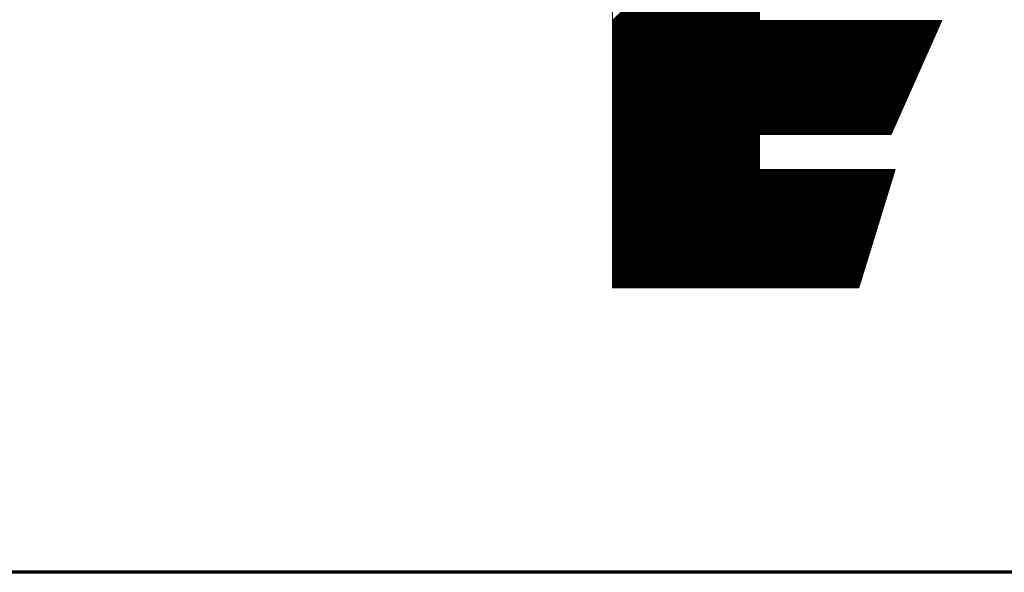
# Model space of a CAD drawing. Header units: inches. Extents: x 0.2 to 29.5, y 0.6 to 18.6.
# Tile 5 of 21: x 22.359 to 23.385, y 1.085 to 1.661. Entities that reach past the tile are written whole.
import ezdxf

# ---------------------------------------------------------------- set-up
doc = ezdxf.new("R2010")
doc.units = ezdxf.units.IN
doc.header["$LTSCALE"] = 1.75
doc.header["$MEASUREMENT"] = 0
doc.layers.add('Border (ANSI)', color=7, linetype='Continuous', lineweight=70)
doc.layers.add('Title (ANSI)', color=7, linetype='Continuous', lineweight=50)
doc.layers.add('FORMAT', color=5, linetype='Continuous', lineweight=25, true_color=0x0000ff)
doc.styles.add('Text Style107', font='arialbd.ttf')
doc.styles.add('Text Style117', font='arialbd.ttf')
doc.styles.add('Text Style47', font='ARIALN.TTF')
doc.styles.add('Text Style50', font='arial.ttf')
doc.styles.add('Text Style55', font='arial.ttf')
doc.styles.add('Text Style59', font='arial.ttf')

# ---------------------------------------------------------------- blocks, each defined once
blk = doc.blocks.new('Borders Default Border')
at = {"layer": 'Border (ANSI)', "flags": 128}
blk.add_lwpolyline([(0.38, 0.62), (0.38, 10.38), (16.62, 10.38), (16.62, 0.62), (0.38, 0.62)], dxfattribs=at)
blk = doc.blocks.new('Title Blocks ICD TITLE BLOCK MM CUSTOMER')
at = {"layer": 'FORMAT', "color": 7, "linetype": 'Continuous', "lineweight": 5}
for p, q in [((7.77071, 7.6129), (7.77071, 7.36144)), ((7.77071, 7.52061), (7.863, 7.6129)), ((7.77071, 7.52003), (7.86358, 7.6129)), ((7.77071, 7.51946), (7.86416, 7.6129)), ((7.77071, 7.51888), (7.86473, 7.6129)), ((7.77071, 7.5183), (7.86531, 7.6129)), ((7.77071, 7.51773), (7.86589, 7.6129)), ((7.77071, 7.51715), (7.86646, 7.6129)), ((7.77071, 7.51657), (7.86704, 7.6129)), ((7.77071, 7.516), (7.86762, 7.6129)), ((7.77071, 7.51542), (7.86819, 7.6129)), ((7.77071, 7.51484), (7.86877, 7.6129)), ((7.77071, 7.51427), (7.86935, 7.6129)), ((7.77071, 7.51369), (7.86992, 7.6129)), ((7.77071, 7.51311), (7.8705, 7.6129)), ((7.77071, 7.51253), (7.87108, 7.6129)), ((7.77071, 7.51196), (7.87165, 7.6129)), ((7.77071, 7.51138), (7.87223, 7.6129)), ((7.77071, 7.5108), (7.87281, 7.6129)), ((7.77071, 7.51023), (7.87338, 7.6129)), ((7.77071, 7.50965), (7.87396, 7.6129)), ((7.77071, 7.50907), (7.87454, 7.6129)), ((7.77071, 7.5085), (7.87511, 7.6129)), ((7.77071, 7.50792), (7.87569, 7.6129)), ((7.77071, 7.50734), (7.87627, 7.6129)), ((7.77071, 7.50677), (7.87685, 7.6129)), ((7.77071, 7.50619), (7.87742, 7.6129)), ((7.77071, 7.50561), (7.878, 7.6129)), ((7.77071, 7.50504), (7.87858, 7.6129)), ((7.77071, 7.50446), (7.87915, 7.6129)), ((7.77071, 7.50388), (7.87973, 7.6129)), ((7.77071, 7.50331), (7.88031, 7.6129)), ((7.77071, 7.50273), (7.88088, 7.6129)), ((7.77071, 7.50215), (7.88146, 7.6129)), ((7.77071, 7.50158), (7.88204, 7.6129)), ((7.77071, 7.501), (7.88261, 7.6129)), ((7.77071, 7.50042), (7.88319, 7.6129)), ((7.77071, 7.49985), (7.88377, 7.6129)), ((7.77071, 7.49927), (7.88434, 7.6129)), ((7.77071, 7.49869), (7.88492, 7.6129)), ((7.77071, 7.49811), (7.8855, 7.6129)), ((7.77071, 7.49754), (7.88607, 7.6129)), ((7.77071, 7.49696), (7.88665, 7.6129)), ((7.77071, 7.49638), (7.88723, 7.6129)), ((7.77071, 7.49581), (7.8878, 7.6129)), ((7.77071, 7.49523), (7.88838, 7.6129)), ((7.77071, 7.49465), (7.88896, 7.6129)), ((7.77071, 7.49408), (7.88954, 7.6129)), ((7.77071, 7.4935), (7.89011, 7.6129)), ((7.77071, 7.49292), (7.89069, 7.6129)), ((7.77071, 7.49235), (7.89127, 7.6129)), ((7.77071, 7.49177), (7.89184, 7.6129)), ((7.77071, 7.49119), (7.89242, 7.6129)), ((7.77071, 7.49062), (7.893, 7.6129)), ((7.77071, 7.49004), (7.89357, 7.6129)), ((7.77071, 7.48946), (7.89415, 7.6129)), ((7.77071, 7.48889), (7.89473, 7.6129)), ((7.77071, 7.48831), (7.8953, 7.6129)), ((7.77071, 7.48773), (7.89588, 7.6129)), ((7.77071, 7.48716), (7.89646, 7.6129)), ((7.77071, 7.48658), (7.89703, 7.6129)), ((7.77071, 7.486), (7.89761, 7.6129)), ((7.77071, 7.48542), (7.89819, 7.6129)), ((7.77071, 7.48485), (7.89876, 7.6129)), ((7.77071, 7.48427), (7.89934, 7.6129)), ((7.77071, 7.48369), (7.89992, 7.6129)), ((7.77071, 7.48312), (7.90049, 7.6129)), ((7.77071, 7.48254), (7.90107, 7.6129)), ((7.77071, 7.48196), (7.90165, 7.6129)), ((7.77071, 7.48139), (7.90222, 7.6129)), ((7.77071, 7.48081), (7.9028, 7.6129)), ((7.77071, 7.48023), (7.90338, 7.6129)), ((7.77071, 7.47966), (7.90396, 7.6129)), ((7.77071, 7.47908), (7.90453, 7.6129)), ((7.77071, 7.4785), (7.90511, 7.6129)), ((7.77071, 7.47793), (7.90569, 7.6129)), ((7.77071, 7.47735), (7.90626, 7.6129)), ((7.77071, 7.47677), (7.90684, 7.6129)), ((7.77071, 7.4762), (7.90742, 7.6129)), ((7.77071, 7.47562), (7.90799, 7.6129)), ((7.77071, 7.47504), (7.90857, 7.6129)), ((7.77071, 7.47447), (7.90915, 7.6129)), ((7.77071, 7.47389), (7.90972, 7.6129)), ((7.77071, 7.47331), (7.9103, 7.6129)), ((7.77071, 7.47274), (7.91088, 7.6129)), ((7.77071, 7.47216), (7.91145, 7.6129)), ((7.77071, 7.47158), (7.91203, 7.6129)), ((7.77071, 7.471), (7.91261, 7.6129)), ((7.77071, 7.47043), (7.91318, 7.6129)), ((7.77071, 7.46985), (7.91376, 7.6129)), ((7.77071, 7.46927), (7.91434, 7.6129)), ((7.77071, 7.4687), (7.91491, 7.6129)), ((7.77071, 7.46812), (7.91549, 7.6129)), ((7.77071, 7.46754), (7.91607, 7.6129)), ((7.77071, 7.46697), (7.91665, 7.6129)), ((7.77071, 7.46639), (7.91722, 7.6129)), ((7.77071, 7.46581), (7.9178, 7.6129)), ((7.77071, 7.46524), (7.91838, 7.6129)), ((7.77071, 7.46466), (7.91895, 7.6129)), ((7.77071, 7.46408), (7.91953, 7.6129)), ((7.77071, 7.46351), (7.92011, 7.6129)), ((7.77071, 7.46293), (7.92068, 7.6129)), ((7.77071, 7.46235), (7.92126, 7.6129)), ((7.77071, 7.46178), (7.92184, 7.6129)), ((7.77071, 7.4612), (7.92241, 7.6129)), ((7.77071, 7.46062), (7.92299, 7.6129)), ((7.77071, 7.46005), (7.92357, 7.6129)), ((7.77071, 7.45947), (7.92414, 7.6129)), ((7.77071, 7.45889), (7.92472, 7.6129)), ((7.77071, 7.45831), (7.9253, 7.6129)), ((7.77071, 7.45774), (7.92587, 7.6129)), ((7.77071, 7.45716), (7.92645, 7.6129)), ((7.77071, 7.45658), (7.92703, 7.6129)), ((7.77071, 7.45601), (7.9276, 7.6129)), ((7.77071, 7.45543), (7.92818, 7.6129)), ((7.77071, 7.45485), (7.92876, 7.6129)), ((7.77071, 7.45428), (7.92933, 7.6129)), ((7.77071, 7.4537), (7.92991, 7.6129)), ((7.77071, 7.45312), (7.93049, 7.6129)), ((7.77071, 7.45255), (7.93107, 7.6129)), ((7.77071, 7.45197), (7.85832, 7.53958)), ((7.77071, 7.45139), (7.85832, 7.539)), ((7.77071, 7.45082), (7.85832, 7.53843)), ((7.77071, 7.45024), (7.85832, 7.53785)), ((7.77071, 7.44966), (7.85832, 7.53727)), ((7.77071, 7.44909), (7.85832, 7.5367)), ((7.77071, 7.44851), (7.85832, 7.53612)), ((7.77071, 7.44793), (7.85832, 7.53554)), ((7.77071, 7.44736), (7.85832, 7.53497)), ((7.77071, 7.44678), (7.85832, 7.53439)), ((7.85832, 7.52065), (7.85832, 7.53999)), ((7.77071, 7.4462), (7.85832, 7.53381)), ((7.77071, 7.44563), (7.85832, 7.53324)), ((7.77071, 7.44505), (7.85832, 7.53266)), ((7.77071, 7.44447), (7.85832, 7.53208)), ((7.77071, 7.44389), (7.85832, 7.5315)), ((7.77071, 7.44332), (7.85832, 7.53093)), ((7.77071, 7.44274), (7.85832, 7.53035)), ((7.77071, 7.44216), (7.85832, 7.52977)), ((7.77071, 7.44159), (7.85832, 7.5292)), ((7.77071, 7.44101), (7.85832, 7.52862)), ((7.77071, 7.44043), (7.85832, 7.52804)), ((7.77071, 7.43986), (7.85832, 7.52747)), ((7.77071, 7.43928), (7.85832, 7.52689)), ((7.77071, 7.4387), (7.85832, 7.52631)), ((7.77071, 7.43813), (7.85832, 7.52574)), ((7.77071, 7.43755), (7.85832, 7.52516)), ((7.77071, 7.43697), (7.85832, 7.52458)), ((7.77071, 7.4364), (7.85832, 7.52401)), ((7.77071, 7.43582), (7.85832, 7.52343)), ((7.77071, 7.43524), (7.85832, 7.52285)), ((7.77071, 7.43467), (7.85832, 7.52228)), ((7.77071, 7.43409), (7.85832, 7.5217)), ((7.77071, 7.43351), (7.85832, 7.52112)), ((7.77071, 7.43294), (7.85842, 7.52065)), ((7.77071, 7.43236), (7.859, 7.52065)), ((7.77071, 7.43178), (7.85958, 7.52065)), ((7.77071, 7.4312), (7.86015, 7.52065)), ((7.77071, 7.43063), (7.86073, 7.52065)), ((7.77071, 7.43005), (7.86131, 7.52065)), ((7.77071, 7.42947), (7.86188, 7.52065)), ((7.77071, 7.4289), (7.86246, 7.52065)), ((7.77071, 7.42832), (7.86304, 7.52065)), ((7.77071, 7.42774), (7.86362, 7.52065)), ((7.77071, 7.42717), (7.86419, 7.52065)), ((7.77071, 7.42659), (7.86477, 7.52065)), ((7.77071, 7.42601), (7.86535, 7.52065)), ((7.77071, 7.42544), (7.86592, 7.52065)), ((7.77071, 7.42486), (7.8665, 7.52065)), ((7.77071, 7.42428), (7.86708, 7.52065)), ((7.77071, 7.42371), (7.86765, 7.52065)), ((7.77071, 7.42313), (7.86823, 7.52065)), ((7.77071, 7.42255), (7.86881, 7.52065)), ((7.77071, 7.42198), (7.86938, 7.52065)), ((7.77071, 7.4214), (7.86996, 7.52065)), ((7.77071, 7.42082), (7.87054, 7.52065)), ((7.77071, 7.42025), (7.87111, 7.52065)), ((7.77071, 7.41967), (7.87169, 7.52065)), ((7.77071, 7.41909), (7.87227, 7.52065)), ((7.77071, 7.41852), (7.87284, 7.52065)), ((7.77071, 7.41794), (7.87342, 7.52065)), ((7.77071, 7.41736), (7.874, 7.52065)), ((7.77071, 7.41678), (7.87457, 7.52065)), ((7.77071, 7.41621), (7.87515, 7.52065)), ((7.77071, 7.41563), (7.87573, 7.52065)), ((7.77071, 7.41505), (7.87631, 7.52065)), ((7.77071, 7.41448), (7.87688, 7.52065)), ((7.77071, 7.4139), (7.87746, 7.52065)), ((7.77071, 7.41332), (7.87804, 7.52065)), ((7.77071, 7.41275), (7.87861, 7.52065)), ((7.77071, 7.41217), (7.87919, 7.52065)), ((7.77071, 7.41159), (7.87977, 7.52065)), ((7.77071, 7.41102), (7.88034, 7.52065)), ((7.77071, 7.41044), (7.88092, 7.52065)), ((7.77071, 7.40986), (7.8815, 7.52065)), ((7.77071, 7.40929), (7.88207, 7.52065)), ((7.77071, 7.40871), (7.88265, 7.52065)), ((7.77071, 7.40813), (7.88323, 7.52065)), ((7.77071, 7.40756), (7.8838, 7.52065)), ((7.77071, 7.40698), (7.88438, 7.52065)), ((7.77071, 7.4064), (7.88496, 7.52065)), ((7.77071, 7.40583), (7.88553, 7.52065)), ((7.77071, 7.40525), (7.88611, 7.52065)), ((7.77071, 7.40467), (7.88669, 7.52065)), ((7.77071, 7.40409), (7.88726, 7.52065)), ((7.77071, 7.40352), (7.88784, 7.52065)), ((7.77071, 7.40294), (7.88842, 7.52065)), ((7.77071, 7.40236), (7.889, 7.52065)), ((7.77071, 7.40179), (7.88957, 7.52065)), ((7.77071, 7.40121), (7.89015, 7.52065)), ((7.77071, 7.40063), (7.89073, 7.52065)), ((7.77071, 7.40006), (7.8913, 7.52065)), ((7.77071, 7.39948), (7.89188, 7.52065)), ((7.77071, 7.3989), (7.89246, 7.52065)), ((7.77071, 7.39833), (7.89303, 7.52065)), ((7.77071, 7.39775), (7.89361, 7.52065)), ((7.77071, 7.39717), (7.89419, 7.52065)), ((7.77071, 7.3966), (7.89476, 7.52065)), ((7.77071, 7.39602), (7.89534, 7.52065)), ((7.77071, 7.39544), (7.89592, 7.52065)), ((7.77071, 7.39487), (7.89649, 7.52065)), ((7.77071, 7.39429), (7.89707, 7.52065)), ((7.77071, 7.39371), (7.89765, 7.52065)), ((7.77071, 7.39314), (7.89822, 7.52065)), ((7.77071, 7.39256), (7.8988, 7.52065)), ((7.77071, 7.39198), (7.89938, 7.52065)), ((7.77071, 7.39141), (7.89995, 7.52065)), ((7.77071, 7.39083), (7.90053, 7.52065)), ((7.77071, 7.39025), (7.90111, 7.52065)), ((7.77071, 7.38967), (7.90168, 7.52065)), ((7.77071, 7.3891), (7.90226, 7.52065)), ((7.77071, 7.38852), (7.90284, 7.52065)), ((7.77071, 7.38794), (7.90342, 7.52065)), ((7.77071, 7.38737), (7.90399, 7.52065)), ((7.77071, 7.38679), (7.90457, 7.52065)), ((7.77071, 7.38621), (7.90515, 7.52065)), ((7.77071, 7.38564), (7.90572, 7.52065)), ((7.77071, 7.38506), (7.9063, 7.52065)), ((7.77071, 7.38448), (7.90688, 7.52065)), ((7.77071, 7.38391), (7.90745, 7.52065)), ((7.77071, 7.38333), (7.90803, 7.52065)), ((7.77071, 7.38275), (7.90861, 7.52065)), ((7.77071, 7.38218), (7.90918, 7.52065)), ((7.77071, 7.3816), (7.90976, 7.52065)), ((7.77071, 7.38102), (7.91034, 7.52065)), ((7.77071, 7.38045), (7.91091, 7.52065)), ((7.77071, 7.37987), (7.91149, 7.52065)), ((7.77071, 7.37929), (7.91207, 7.52065)), ((7.77071, 7.37872), (7.91264, 7.52065)), ((7.77071, 7.37814), (7.91322, 7.52065)), ((7.77071, 7.37756), (7.9138, 7.52065)), ((7.77071, 7.37698), (7.91437, 7.52065)), ((7.77071, 7.37641), (7.91495, 7.52065)), ((7.77071, 7.37583), (7.91553, 7.52065)), ((7.77071, 7.37525), (7.91611, 7.52065)), ((7.77071, 7.37468), (7.91668, 7.52065)), ((7.77071, 7.3741), (7.91726, 7.52065)), ((7.77071, 7.37352), (7.91784, 7.52065)), ((7.77071, 7.37295), (7.91841, 7.52065)), ((7.77071, 7.37237), (7.91899, 7.52065)), ((7.77071, 7.37179), (7.91957, 7.52065)), ((7.77071, 7.37122), (7.92014, 7.52065)), ((7.77071, 7.37064), (7.92072, 7.52065)), ((7.77071, 7.37006), (7.9213, 7.52065)), ((7.77071, 7.36949), (7.92187, 7.52065)), ((7.77071, 7.36891), (7.92245, 7.52065)), ((7.77071, 7.36833), (7.92303, 7.52065)), ((7.77071, 7.36776), (7.9236, 7.52065)), ((7.77071, 7.36718), (7.92418, 7.52065)), ((7.77071, 7.3666), (7.92476, 7.52065)), ((7.77071, 7.36603), (7.92533, 7.52065)), ((7.77071, 7.36545), (7.92591, 7.52065)), ((7.96683, 7.52065), (7.85832, 7.52065)), ((7.85865, 7.45281), (7.92649, 7.52065)), ((7.85922, 7.45281), (7.92706, 7.52065)), ((7.8598, 7.45281), (7.92764, 7.52065)), ((7.86038, 7.45281), (7.92822, 7.52065)), ((7.86095, 7.45281), (7.92879, 7.52065)), ((7.86153, 7.45281), (7.92937, 7.52065)), ((7.86211, 7.45281), (7.92995, 7.52065)), ((7.86269, 7.45281), (7.93053, 7.52065)), ((7.86326, 7.45281), (7.9311, 7.52065)), ((7.86384, 7.45281), (7.93168, 7.52065)), ((7.86442, 7.45281), (7.93226, 7.52065)), ((7.86499, 7.45281), (7.93283, 7.52065)), ((7.86557, 7.45281), (7.93341, 7.52065)), ((7.86615, 7.45281), (7.93399, 7.52065)), ((7.86672, 7.45281), (7.93456, 7.52065)), ((7.8673, 7.45281), (7.93514, 7.52065)), ((7.86788, 7.45281), (7.93572, 7.52065)), ((7.86845, 7.45281), (7.93629, 7.52065)), ((7.86903, 7.45281), (7.93687, 7.52065)), ((7.86961, 7.45281), (7.93745, 7.52065)), ((7.87018, 7.45281), (7.93802, 7.52065)), ((7.87076, 7.45281), (7.9386, 7.52065)), ((7.87134, 7.45281), (7.93918, 7.52065)), ((7.87191, 7.45281), (7.93975, 7.52065)), ((7.87249, 7.45281), (7.94033, 7.52065)), ((7.87307, 7.45281), (7.94091, 7.52065)), ((7.87364, 7.45281), (7.94148, 7.52065)), ((7.87422, 7.45281), (7.94206, 7.52065)), ((7.8748, 7.45281), (7.94264, 7.52065)), ((7.87537, 7.45281), (7.94322, 7.52065)), ((7.87595, 7.45281), (7.94379, 7.52065)), ((7.87653, 7.45281), (7.94437, 7.52065)), ((7.87711, 7.45281), (7.94495, 7.52065)), ((7.87768, 7.45281), (7.94552, 7.52065)), ((7.87826, 7.45281), (7.9461, 7.52065)), ((7.87884, 7.45281), (7.94668, 7.52065)), ((7.87941, 7.45281), (7.94725, 7.52065)), ((7.87999, 7.45281), (7.94783, 7.52065)), ((7.88057, 7.45281), (7.94841, 7.52065)), ((7.88114, 7.45281), (7.94898, 7.52065)), ((7.88172, 7.45281), (7.94956, 7.52065)), ((7.8823, 7.45281), (7.95014, 7.52065)), ((7.88287, 7.45281), (7.95071, 7.52065)), ((7.88345, 7.45281), (7.95129, 7.52065)), ((7.88403, 7.45281), (7.95187, 7.52065)), ((7.8846, 7.45281), (7.95244, 7.52065)), ((7.88518, 7.45281), (7.95302, 7.52065)), ((7.88576, 7.45281), (7.9536, 7.52065)), ((7.88633, 7.45281), (7.95417, 7.52065)), ((7.88691, 7.45281), (7.95475, 7.52065)), ((7.88749, 7.45281), (7.95533, 7.52065)), ((7.88806, 7.45281), (7.9559, 7.52065)), ((7.88864, 7.45281), (7.95648, 7.52065)), ((7.88922, 7.45281), (7.95706, 7.52065)), ((7.8898, 7.45281), (7.95764, 7.52065)), ((7.89037, 7.45281), (7.95821, 7.52065)), ((7.89095, 7.45281), (7.95879, 7.52065)), ((7.89153, 7.45281), (7.95937, 7.52065)), ((7.8921, 7.45281), (7.95994, 7.52065)), ((7.89268, 7.45281), (7.96052, 7.52065)), ((7.89326, 7.45281), (7.9611, 7.52065)), ((7.89383, 7.45281), (7.96167, 7.52065)), ((7.89441, 7.45281), (7.96225, 7.52065)), ((7.89499, 7.45281), (7.96283, 7.52065)), ((7.89556, 7.45281), (7.9634, 7.52065)), ((7.89614, 7.45281), (7.96398, 7.52065)), ((7.89672, 7.45281), (7.96456, 7.52065)), ((7.89729, 7.45281), (7.96513, 7.52065)), ((7.89787, 7.45281), (7.96571, 7.52065)), ((7.89845, 7.45281), (7.96629, 7.52065)), ((7.89902, 7.45281), (7.9668, 7.52059)), ((7.8996, 7.45281), (7.96634, 7.51955)), ((7.90018, 7.45281), (7.96588, 7.51851)), ((7.90075, 7.45281), (7.96541, 7.51747)), ((7.93663, 7.45281), (7.96683, 7.52065)), ((7.90133, 7.45281), (7.96495, 7.51643)), ((7.90191, 7.45281), (7.96449, 7.51539)), ((7.90248, 7.45281), (7.96402, 7.51435)), ((7.90306, 7.45281), (7.96356, 7.51331)), ((7.90364, 7.45281), (7.9631, 7.51227)), ((7.90422, 7.45281), (7.96264, 7.51123)), ((7.90479, 7.45281), (7.96217, 7.51019)), ((7.90537, 7.45281), (7.96171, 7.50915)), ((7.90595, 7.45281), (7.96125, 7.50811)), ((7.90652, 7.45281), (7.96078, 7.50707)), ((7.9071, 7.45281), (7.96032, 7.50603)), ((7.90768, 7.45281), (7.95986, 7.50499)), ((7.90825, 7.45281), (7.9594, 7.50395)), ((7.90883, 7.45281), (7.95893, 7.50291)), ((7.90941, 7.45281), (7.95847, 7.50187)), ((7.90998, 7.45281), (7.95801, 7.50083)), ((7.91056, 7.45281), (7.95755, 7.49979)), ((7.91114, 7.45281), (7.95708, 7.49876)), ((7.91171, 7.45281), (7.95662, 7.49772)), ((7.91229, 7.45281), (7.95616, 7.49668)), ((7.91287, 7.45281), (7.95569, 7.49564)), ((7.91344, 7.45281), (7.95523, 7.4946)), ((7.91402, 7.45281), (7.95477, 7.49356)), ((7.9146, 7.45281), (7.95431, 7.49252)), ((7.91517, 7.45281), (7.95384, 7.49148)), ((7.91575, 7.45281), (7.95338, 7.49044)), ((7.91633, 7.45281), (7.95292, 7.4894)), ((7.91691, 7.45281), (7.95246, 7.48836)), ((7.91748, 7.45281), (7.95199, 7.48732)), ((7.91806, 7.45281), (7.95153, 7.48628)), ((7.91864, 7.45281), (7.95107, 7.48524)), ((7.91921, 7.45281), (7.9506, 7.4842)), ((7.91979, 7.45281), (7.95014, 7.48316)), ((7.92037, 7.45281), (7.94968, 7.48212)), ((7.92094, 7.45281), (7.94922, 7.48108)), ((7.92152, 7.45281), (7.94875, 7.48004)), ((7.9221, 7.45281), (7.94829, 7.479)), ((7.92267, 7.45281), (7.94783, 7.47796)), ((7.92325, 7.45281), (7.94736, 7.47692)), ((7.92383, 7.45281), (7.9469, 7.47588)), ((7.9244, 7.45281), (7.94644, 7.47484)), ((7.92498, 7.45281), (7.94598, 7.47381)), ((7.92556, 7.45281), (7.94551, 7.47277)), ((7.92613, 7.45281), (7.94505, 7.47173)), ((7.92671, 7.45281), (7.94459, 7.47069)), ((7.92729, 7.45281), (7.94413, 7.46965)), ((7.92786, 7.45281), (7.94366, 7.46861)), ((7.92844, 7.45281), (7.9432, 7.46757)), ((7.92902, 7.45281), (7.94274, 7.46653)), ((7.92959, 7.45281), (7.94227, 7.46549)), ((7.93017, 7.45281), (7.94181, 7.46445)), ((7.93075, 7.45281), (7.94135, 7.46341)), ((7.93133, 7.45281), (7.94089, 7.46237)), ((7.9319, 7.45281), (7.94042, 7.46133)), ((7.93248, 7.45281), (7.93996, 7.46029)), ((7.93306, 7.45281), (7.9395, 7.45925)), ((7.93363, 7.45281), (7.93903, 7.45821)), ((7.77071, 7.36487), (7.85832, 7.45248)), ((7.85832, 7.45281), (7.93663, 7.45281)), ((7.85832, 7.43191), (7.85832, 7.45281)), ((7.93421, 7.45281), (7.93857, 7.45717)), ((7.93479, 7.45281), (7.93811, 7.45613)), ((7.93536, 7.45281), (7.93765, 7.45509)), ((7.93594, 7.45281), (7.93718, 7.45405)), ((7.93652, 7.45281), (7.93672, 7.45301)), ((7.77071, 7.3643), (7.85832, 7.45191)), ((7.77071, 7.36372), (7.85832, 7.45133)), ((7.77071, 7.36314), (7.85832, 7.45075)), ((7.77071, 7.36256), (7.85832, 7.45017)), ((7.77071, 7.36199), (7.85832, 7.4496)), ((7.77074, 7.36144), (7.85832, 7.44902)), ((7.77132, 7.36144), (7.85832, 7.44844)), ((7.77189, 7.36144), (7.85832, 7.44787)), ((7.77247, 7.36144), (7.85832, 7.44729)), ((7.77305, 7.36144), (7.85832, 7.44671)), ((7.77362, 7.36144), (7.85832, 7.44614)), ((7.7742, 7.36144), (7.85832, 7.44556)), ((7.77478, 7.36144), (7.85832, 7.44498)), ((7.77535, 7.36144), (7.85832, 7.44441)), ((7.77593, 7.36144), (7.85832, 7.44383)), ((7.77651, 7.36144), (7.85832, 7.44325)), ((7.77708, 7.36144), (7.85832, 7.44268)), ((7.77766, 7.36144), (7.85832, 7.4421)), ((7.77824, 7.36144), (7.85832, 7.44152)), ((7.77881, 7.36144), (7.85832, 7.44095)), ((7.77939, 7.36144), (7.85832, 7.44037)), ((7.77997, 7.36144), (7.85832, 7.43979)), ((7.78054, 7.36144), (7.85832, 7.43922)), ((7.78112, 7.36144), (7.85832, 7.43864)), ((7.7817, 7.36144), (7.85832, 7.43806)), ((7.78227, 7.36144), (7.85832, 7.43748)), ((7.78285, 7.36144), (7.85832, 7.43691)), ((7.78343, 7.36144), (7.85832, 7.43633)), ((7.78401, 7.36144), (7.85832, 7.43575)), ((7.78458, 7.36144), (7.85832, 7.43518)), ((7.78516, 7.36144), (7.85832, 7.4346)), ((7.78574, 7.36144), (7.85832, 7.43402)), ((7.78631, 7.36144), (7.85832, 7.43345)), ((7.78689, 7.36144), (7.85832, 7.43287)), ((7.78747, 7.36144), (7.85832, 7.43229)), ((7.78804, 7.36144), (7.85851, 7.43191)), ((7.78862, 7.36144), (7.85909, 7.43191)), ((7.7892, 7.36144), (7.85967, 7.43191)), ((7.78977, 7.36144), (7.86024, 7.43191)), ((7.79035, 7.36144), (7.86082, 7.43191)), ((7.79093, 7.36144), (7.8614, 7.43191)), ((7.7915, 7.36144), (7.86197, 7.43191)), ((7.79208, 7.36144), (7.86255, 7.43191)), ((7.79266, 7.36144), (7.86313, 7.43191)), ((7.79323, 7.36144), (7.8637, 7.43191)), ((7.79381, 7.36144), (7.86428, 7.43191)), ((7.79439, 7.36144), (7.86486, 7.43191)), ((7.79496, 7.36144), (7.86543, 7.43191)), ((7.79554, 7.36144), (7.86601, 7.43191)), ((7.79612, 7.36144), (7.86659, 7.43191)), ((7.7967, 7.36144), (7.86717, 7.43191)), ((7.79727, 7.36144), (7.86774, 7.43191)), ((7.79785, 7.36144), (7.86832, 7.43191)), ((7.79843, 7.36144), (7.8689, 7.43191)), ((7.799, 7.36144), (7.86947, 7.43191)), ((7.79958, 7.36144), (7.87005, 7.43191)), ((7.80016, 7.36144), (7.87063, 7.43191)), ((7.80073, 7.36144), (7.8712, 7.43191)), ((7.80131, 7.36144), (7.87178, 7.43191)), ((7.80189, 7.36144), (7.87236, 7.43191)), ((7.80246, 7.36144), (7.87293, 7.43191)), ((7.80304, 7.36144), (7.87351, 7.43191)), ((7.80362, 7.36144), (7.87409, 7.43191)), ((7.80419, 7.36144), (7.87466, 7.43191)), ((7.80477, 7.36144), (7.87524, 7.43191)), ((7.80535, 7.36144), (7.87582, 7.43191)), ((7.80592, 7.36144), (7.87639, 7.43191)), ((7.8065, 7.36144), (7.87697, 7.43191)), ((7.80708, 7.36144), (7.87755, 7.43191)), ((7.80765, 7.36144), (7.87812, 7.43191)), ((7.80823, 7.36144), (7.8787, 7.43191)), ((7.80881, 7.36144), (7.87928, 7.43191)), ((7.80938, 7.36144), (7.87986, 7.43191)), ((7.80996, 7.36144), (7.88043, 7.43191)), ((7.81054, 7.36144), (7.88101, 7.43191)), ((7.81112, 7.36144), (7.88159, 7.43191)), ((7.81169, 7.36144), (7.88216, 7.43191)), ((7.81227, 7.36144), (7.88274, 7.43191)), ((7.81285, 7.36144), (7.88332, 7.43191)), ((7.81342, 7.36144), (7.88389, 7.43191)), ((7.814, 7.36144), (7.88447, 7.43191)), ((7.81458, 7.36144), (7.88505, 7.43191)), ((7.81515, 7.36144), (7.88562, 7.43191)), ((7.81573, 7.36144), (7.8862, 7.43191)), ((7.81631, 7.36144), (7.88678, 7.43191)), ((7.81688, 7.36144), (7.88735, 7.43191)), ((7.81746, 7.36144), (7.88793, 7.43191)), ((7.81804, 7.36144), (7.88851, 7.43191)), ((7.81861, 7.36144), (7.88908, 7.43191)), ((7.81919, 7.36144), (7.88966, 7.43191)), ((7.81977, 7.36144), (7.89024, 7.43191)), ((7.82034, 7.36144), (7.89081, 7.43191)), ((7.82092, 7.36144), (7.89139, 7.43191)), ((7.8215, 7.36144), (7.89197, 7.43191)), ((7.82207, 7.36144), (7.89254, 7.43191)), ((7.82265, 7.36144), (7.89312, 7.43191)), ((7.82323, 7.36144), (7.8937, 7.43191)), ((7.82381, 7.36144), (7.89428, 7.43191)), ((7.82438, 7.36144), (7.89485, 7.43191)), ((7.82496, 7.36144), (7.89543, 7.43191)), ((7.82554, 7.36144), (7.89601, 7.43191)), ((7.82611, 7.36144), (7.89658, 7.43191)), ((7.82669, 7.36144), (7.89716, 7.43191)), ((7.82727, 7.36144), (7.89774, 7.43191)), ((7.82784, 7.36144), (7.89831, 7.43191)), ((7.82842, 7.36144), (7.89889, 7.43191)), ((7.829, 7.36144), (7.89947, 7.43191)), ((7.82957, 7.36144), (7.90004, 7.43191)), ((7.83015, 7.36144), (7.90062, 7.43191)), ((7.83073, 7.36144), (7.9012, 7.43191)), ((7.8313, 7.36144), (7.90177, 7.43191)), ((7.83188, 7.36144), (7.90235, 7.43191)), ((7.83246, 7.36144), (7.90293, 7.43191)), ((7.83303, 7.36144), (7.9035, 7.43191)), ((7.83361, 7.36144), (7.90408, 7.43191)), ((7.83419, 7.36144), (7.90466, 7.43191)), ((7.83476, 7.36144), (7.90523, 7.43191)), ((7.83534, 7.36144), (7.90581, 7.43191)), ((7.83592, 7.36144), (7.90639, 7.43191)), ((7.83649, 7.36144), (7.90697, 7.43191)), ((7.83707, 7.36144), (7.90754, 7.43191)), ((7.83765, 7.36144), (7.90812, 7.43191)), ((7.83823, 7.36144), (7.9087, 7.43191)), ((7.8388, 7.36144), (7.90927, 7.43191)), ((7.83938, 7.36144), (7.90985, 7.43191)), ((7.83996, 7.36144), (7.91043, 7.43191)), ((7.84053, 7.36144), (7.911, 7.43191)), ((7.84111, 7.36144), (7.91158, 7.43191)), ((7.84169, 7.36144), (7.91216, 7.43191)), ((7.84226, 7.36144), (7.91273, 7.43191)), ((7.84284, 7.36144), (7.91331, 7.43191)), ((7.84342, 7.36144), (7.91389, 7.43191)), ((7.84399, 7.36144), (7.91446, 7.43191)), ((7.84457, 7.36144), (7.91504, 7.43191)), ((7.84515, 7.36144), (7.91562, 7.43191)), ((7.84572, 7.36144), (7.91619, 7.43191)), ((7.8463, 7.36144), (7.91677, 7.43191)), ((7.84688, 7.36144), (7.91735, 7.43191)), ((7.84745, 7.36144), (7.91792, 7.43191)), ((7.84803, 7.36144), (7.9185, 7.43191)), ((7.84861, 7.36144), (7.91908, 7.43191)), ((7.84918, 7.36144), (7.91965, 7.43191)), ((7.84976, 7.36144), (7.92023, 7.43191)), ((7.85034, 7.36144), (7.92081, 7.43191)), ((7.85092, 7.36144), (7.92139, 7.43191)), ((7.85149, 7.36144), (7.92196, 7.43191)), ((7.85207, 7.36144), (7.92254, 7.43191)), ((7.85265, 7.36144), (7.92312, 7.43191)), ((7.85322, 7.36144), (7.92369, 7.43191)), ((7.8538, 7.36144), (7.92427, 7.43191)), ((7.85438, 7.36144), (7.92485, 7.43191)), ((7.85495, 7.36144), (7.92542, 7.43191)), ((7.85553, 7.36144), (7.926, 7.43191)), ((7.85611, 7.36144), (7.92658, 7.43191)), ((7.85668, 7.36144), (7.92715, 7.43191)), ((7.85726, 7.36144), (7.92773, 7.43191)), ((7.85784, 7.36144), (7.92831, 7.43191)), ((7.93903, 7.43191), (7.85832, 7.43191)), ((7.85841, 7.36144), (7.92888, 7.43191)), ((7.85899, 7.36144), (7.92946, 7.43191)), ((7.85957, 7.36144), (7.93004, 7.43191)), ((7.86014, 7.36144), (7.93061, 7.43191)), ((7.86072, 7.36144), (7.93119, 7.43191)), ((7.8613, 7.36144), (7.93177, 7.43191)), ((7.86187, 7.36144), (7.93234, 7.43191)), ((7.86245, 7.36144), (7.93292, 7.43191)), ((7.86303, 7.36144), (7.9335, 7.43191)), ((7.8636, 7.36144), (7.93408, 7.43191)), ((7.86418, 7.36144), (7.93465, 7.43191)), ((7.86476, 7.36144), (7.93523, 7.43191)), ((7.86534, 7.36144), (7.93581, 7.43191)), ((7.86591, 7.36144), (7.93638, 7.43191)), ((7.86649, 7.36144), (7.93696, 7.43191)), ((7.86707, 7.36144), (7.93754, 7.43191)), ((7.86764, 7.36144), (7.93811, 7.43191)), ((7.86822, 7.36144), (7.93869, 7.43191)), ((7.8688, 7.36144), (7.93893, 7.43158)), ((7.86937, 7.36144), (7.93868, 7.43074)), ((7.86995, 7.36144), (7.93842, 7.42991)), ((7.87053, 7.36144), (7.93817, 7.42908)), ((7.91746, 7.36144), (7.93903, 7.43191)), ((7.8711, 7.36144), (7.93791, 7.42825)), ((7.87168, 7.36144), (7.93766, 7.42742)), ((7.87226, 7.36144), (7.9374, 7.42659)), ((7.87283, 7.36144), (7.93715, 7.42576)), ((7.87341, 7.36144), (7.9369, 7.42493)), ((7.87399, 7.36144), (7.93664, 7.42409)), ((7.87456, 7.36144), (7.93639, 7.42326)), ((7.87514, 7.36144), (7.93613, 7.42243)), ((7.87572, 7.36144), (7.93588, 7.4216)), ((7.87629, 7.36144), (7.93562, 7.42077)), ((7.87687, 7.36144), (7.93537, 7.41994)), ((7.87745, 7.36144), (7.93511, 7.41911)), ((7.87803, 7.36144), (7.93486, 7.41828)), ((7.8786, 7.36144), (7.93461, 7.41744)), ((7.87918, 7.36144), (7.93435, 7.41661)), ((7.87976, 7.36144), (7.9341, 7.41578)), ((7.88033, 7.36144), (7.93384, 7.41495)), ((7.88091, 7.36144), (7.93359, 7.41412)), ((7.88149, 7.36144), (7.93333, 7.41329)), ((7.88206, 7.36144), (7.93308, 7.41246)), ((7.88264, 7.36144), (7.93282, 7.41163)), ((7.88322, 7.36144), (7.93257, 7.41079)), ((7.88379, 7.36144), (7.93232, 7.40996)), ((7.88437, 7.36144), (7.93206, 7.40913)), ((7.88495, 7.36144), (7.93181, 7.4083)), ((7.88552, 7.36144), (7.93155, 7.40747)), ((7.8861, 7.36144), (7.9313, 7.40664)), ((7.88668, 7.36144), (7.93104, 7.40581)), ((7.88725, 7.36144), (7.93079, 7.40498)), ((7.88783, 7.36144), (7.93054, 7.40414)), ((7.88841, 7.36144), (7.93028, 7.40331)), ((7.88898, 7.36144), (7.93003, 7.40248)), ((7.88956, 7.36144), (7.92977, 7.40165)), ((7.89014, 7.36144), (7.92952, 7.40082)), ((7.89071, 7.36144), (7.92926, 7.39999)), ((7.89129, 7.36144), (7.92901, 7.39916)), ((7.89187, 7.36144), (7.92875, 7.39833)), ((7.89245, 7.36144), (7.9285, 7.39749)), ((7.89302, 7.36144), (7.92825, 7.39666)), ((7.8936, 7.36144), (7.92799, 7.39583)), ((7.89418, 7.36144), (7.92774, 7.395)), ((7.89475, 7.36144), (7.92748, 7.39417)), ((7.89533, 7.36144), (7.92723, 7.39334)), ((7.89591, 7.36144), (7.92697, 7.39251)), ((7.89648, 7.36144), (7.92672, 7.39168)), ((7.89706, 7.36144), (7.92646, 7.39084)), ((7.89764, 7.36144), (7.92621, 7.39001)), ((7.89821, 7.36144), (7.92596, 7.38918)), ((7.89879, 7.36144), (7.9257, 7.38835)), ((7.89937, 7.36144), (7.92545, 7.38752)), ((7.89994, 7.36144), (7.92519, 7.38669)), ((7.90052, 7.36144), (7.92494, 7.38586)), ((7.9011, 7.36144), (7.92468, 7.38503)), ((7.90167, 7.36144), (7.92443, 7.38419)), ((7.90225, 7.36144), (7.92417, 7.38336)), ((7.90283, 7.36144), (7.92392, 7.38253)), ((7.9034, 7.36144), (7.92367, 7.3817)), ((7.90398, 7.36144), (7.92341, 7.38087)), ((7.90456, 7.36144), (7.92316, 7.38004)), ((7.90514, 7.36144), (7.9229, 7.37921)), ((7.90571, 7.36144), (7.92265, 7.37838)), ((7.90629, 7.36144), (7.92239, 7.37754)), ((7.90687, 7.36144), (7.92214, 7.37671)), ((7.90744, 7.36144), (7.92188, 7.37588)), ((7.90802, 7.36144), (7.92163, 7.37505)), ((7.9086, 7.36144), (7.92138, 7.37422)), ((7.90917, 7.36144), (7.92112, 7.37339)), ((7.90975, 7.36144), (7.92087, 7.37256)), ((7.91033, 7.36144), (7.92061, 7.37173)), ((7.9109, 7.36144), (7.92036, 7.37089)), ((7.91148, 7.36144), (7.9201, 7.37006)), ((7.91206, 7.36144), (7.91985, 7.36923)), ((7.91263, 7.36144), (7.91959, 7.3684)), ((7.91321, 7.36144), (7.91934, 7.36757)), ((7.91379, 7.36144), (7.91909, 7.36674)), ((7.91436, 7.36144), (7.91883, 7.36591)), ((7.91494, 7.36144), (7.91858, 7.36508)), ((7.91552, 7.36144), (7.91832, 7.36424)), ((7.77071, 7.36144), (7.91746, 7.36144)), ((7.91609, 7.36144), (7.91807, 7.36341)), ((7.91667, 7.36144), (7.91781, 7.36258)), ((7.91725, 7.36144), (7.91756, 7.36175))]:
    blk.add_line(p, q, dxfattribs=at)
at = {"layer": 'Title (ANSI)'}
blk.add_line((11.26137, 7.19206), (3.26137, 7.19206), dxfattribs=at)
for tag, p, height, style in [('<TITLE_1>_001', (3.61226, 8.33746), 0.09, 'Text Style50'), ('DESIGNER_001', (8.77888, 8.32936), 0.09, 'Text Style50'), ('<DRAWN_DATE>_001', (10.54358, 8.32939), 0.09, 'Text Style50'), ('<PART_NUMBER>_001', (8.9256, 7.92928), 0.2, 'Text Style117'), ('Sheet_Size_001', (7.36508, 7.90552), 0.13, 'Text Style55'), ('<REVISION_NUMBER>_001', (10.7692, 7.85278), 0.18, 'Text Style107'), ('Sheet_Number_001', (10.80007, 7.2619), 0.08, 'Text Style59'), ('Number_of_sheets_001', (11.09697, 7.2619), 0.08, 'Text Style59'), ('COPYRIGHT_YEAR_001', (4.6229, 7.27065), 0.07, 'Text Style47'), ('<SCALE>_001', (9.82544, 7.2503), 0.08, 'Text Style59')]:
    blk.add_attdef(tag, p, '', height=height, dxfattribs=dict(at, style=style))

msp = doc.modelspace()

# ---------------------------------------------------------------- block references
at = {"xscale": 1.75, "yscale": 1.75, "zscale": 1.75}
for name, p in [('Borders Default Border', (0, 0)), ('Title Blocks ICD TITLE BLOCK MM CUSTOMER', (9.3776, -11.5011))]:
    msp.add_blockref(name, p, dxfattribs=at)

doc.saveas('drawing.dxf')
